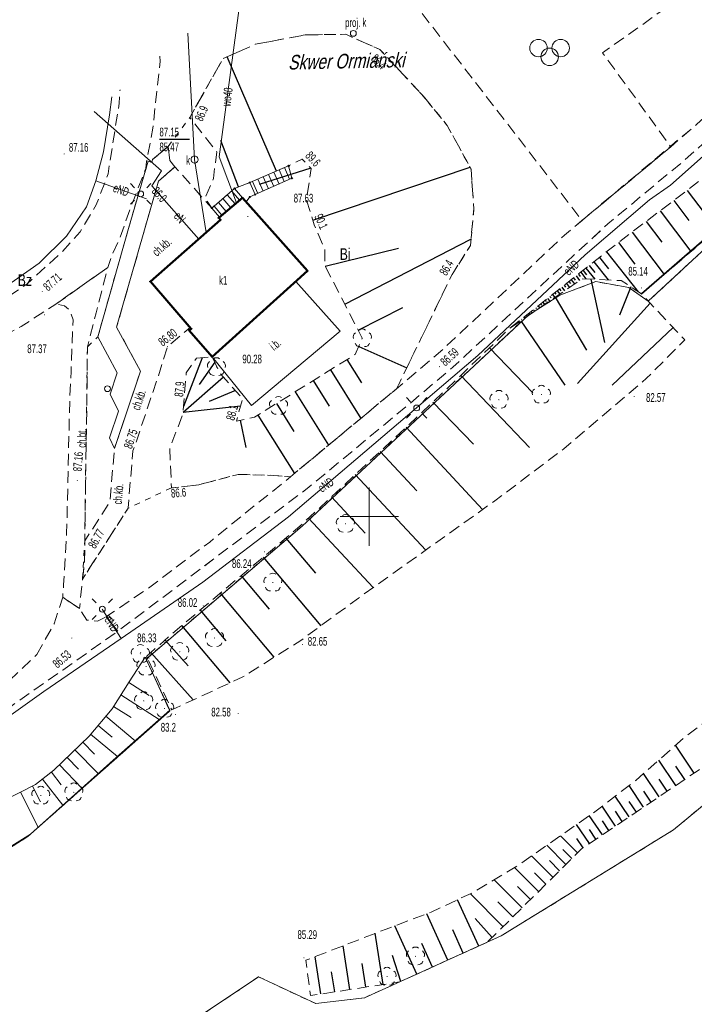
# Model space of a CAD drawing. Header units: metres. Extents: x 7504240 to 7504745, y 5782869 to 5783359.
# Tile 77 of 93: x 7504470 to 7504528, y 5783208 to 5783293. Entities that reach past the tile are written whole.
import ezdxf
from ezdxf.enums import TextEntityAlignment as Align

# ---------------------------------------------------------------- set-up
doc = ezdxf.new("R2010")
doc.units = ezdxf.units.M
doc.header["$MEASUREMENT"] = 0
for name, pattern in [('1.0_0.5', [1.5, 1, -0.5]), ('219-500', [0]), ('egug-500', [1, 0.5, -0.5])]:
    doc.linetypes.add(name, pattern=pattern)
doc.layers.get('0').update_dxf_attribs({"color": 2, "linetype": 'CONTINUOUS', "lineweight": 5})
for name, color, linetype in [('000 Inne (niezydentyfikowane)', 7, 'CONTINUOUS'), ('203-punkt graniczny', 7, 'CONTINUOUS'), ('210-oznaczenie konturu użytku gruntowego', 7, 'CONTINUOUS'), ('218-kontur użytku gruntowego', 7, 'CONTINUOUS'), ('219-działka ewidencyjna', 7, 'CONTINUOUS'), ('312-budynek ewidencyjny', 7, 'CONTINUOUS'), ('312-oznaczenie budynku ewidencyjnego-Atr117', 7, 'CONTINUOUS'), ('352-schody', 7, 'CONTINUOUS'), ('994-Nazwa ulicy', 7, 'CONTINUOUS'), ('chodnik', 7, 'CONTINUOUS'), ('chodnik-Atr17', 7, 'CONTINUOUS'), ('drzewo liściaste', 7, 'CONTINUOUS'), ('inna budowla', 7, 'CONTINUOUS'), ('inna budowla-Atr17', 7, 'CONTINUOUS'), ('latarnia', 7, 'CONTINUOUS'), ('ogrodzenie trwałe', 7, 'CONTINUOUS'), ('pikieta naturalna', 7, 'CONTINUOUS'), ('pikieta naturalna-Atr2', 7, 'CONTINUOUS'), ('pikieta sztuczna', 7, 'CONTINUOUS'), ('pikieta sztuczna-Atr2', 7, 'CONTINUOUS'), ('plac gier i zabaw', 7, 'CONTINUOUS'), ('przewód elektroenergetyczny podziemny', 7, 'CONTINUOUS'), ('przewód elektroenergetyczny podziemny-Atr1', 7, 'CONTINUOUS'), ('przewód kanalizacyjny', 7, 'CONTINUOUS'), ('przewód wodociągowy', 7, 'CONTINUOUS'), ('przewód wodociągowy-Atr1', 7, 'CONTINUOUS'), ('Punkt budynku', 7, 'CONTINUOUS'), ('rzędna', 7, 'CONTINUOUS'), ('rzędna-Atr2', 7, 'CONTINUOUS'), ('rzędna-Atr3', 7, 'CONTINUOUS'), ('schody w ciągu komunikacyjnym', 7, 'CONTINUOUS'), ('skarpa nieumocniona', 7, 'CONTINUOUS'), ('skarpa umocniona', 7, 'CONTINUOUS'), ('studnia kanalizacyjna', 7, 'CONTINUOUS'), ('studnia kanalizacyjna - ob. projektowany', 7, 'CONTINUOUS'), ('studnia kanalizacyjna - ob. projektowany-Atr17', 7, 'CONTINUOUS'), ('studnia kanalizacyjna-Atr17', 7, 'CONTINUOUS'), ('słup przewodów napowietrznych', 7, 'CONTINUOUS'), ('Wstawianie ramki sekcyjnej z opisem', 7, 'CONTINUOUS')]:
    doc.layers.add(name, color=color, linetype=linetype)
doc.styles.get("Standard").update_dxf_attribs({"font": 'Working1250', "width": 0.75})
doc.linetypes.add('902-500', pattern='A,3.75,0,[1,ksztalty.shx,S=0.5,R=0,X=0,Y=0],3.75', length=7.5)

# ---------------------------------------------------------------- blocks, each defined once
blk = doc.blocks.new('OP021')
at = {"linetype": 'Continuous', "lineweight": 13}
h = blk.add_hatch(color=0, dxfattribs=at)
edge = h.paths.add_edge_path()
edge.add_arc((0, 0), 0.05, 0, 360)
at = {"color": 0, "linetype": 'Continuous', "lineweight": 13}
for centre, start, end in [((-0.38, 0.124), 121.308, 202.548), ((0, 0.4), 49.272, 130.728), ((0.38, 0.124), 337.452, 58.692), ((-0.235, -0.324), 193.221, 274.871), ((0.235, -0.324), 265.129, 346.779)]:
    blk.add_arc(centre, 0.4, start, end, dxfattribs=at)
blk = doc.blocks.new('PW01')
at = {"linetype": 'Continuous', "lineweight": 13}
h = blk.add_hatch(color=0, dxfattribs=at)
edge = h.paths.add_edge_path()
edge.add_arc((0, 0), 0.045, 0, 360)
blk = doc.blocks.new('SM01')
at = {"color": 0, "linetype": 'Continuous', "lineweight": 13}
for p, q in [((-0.53, 0.531), (-0.883, 0.884)), ((0.531, 0.531), (0.884, 0.884)), ((-0.53, -0.53), (-0.883, -0.883)), ((0.531, -0.53), (0.884, -0.883))]:
    blk.add_line(p, q, dxfattribs=at)
blk.add_circle((0, 0), 0.25, dxfattribs=at)
blk = doc.blocks.new('US15')
at = {"color": 0, "linetype": 'Continuous', "lineweight": 13}
blk.add_circle((0, 0), 0.25, dxfattribs=at)
blk = doc.blocks.new('BS04')
at = {"color": 0, "linetype": 'Continuous', "lineweight": 13}
for centre in [(-0.95, 0.75), (0.95, 0.75), (0, 0)]:
    blk.add_circle(centre, 0.75, dxfattribs=at)
blk = doc.blocks.new('203')
at = {"linetype": 'Continuous', "lineweight": 0}
h = blk.add_hatch(color=0, dxfattribs=at)
edge = h.paths.add_edge_path()
edge.add_arc((0, 0), 0.045, 0, 360)
blk = doc.blocks.new('PUNKTBUD')
at = {"color": 0}
blk.add_circle((0, 0), 0.045, dxfattribs=at)

msp = doc.modelspace()

# ---------------------------------------------------------------- linework, layer by layer
at = {"layer": '000 Inne (niezydentyfikowane)', "color": 7, "linetype": 'Continuous', "lineweight": 25, "flags": 128}
for points in [[(7504492.06, 5783279.64), (7504487.82, 5783289.45)], [(7504488.79, 5783278.28), (7504487.27, 5783282.25)], [(7504494.98, 5783279.9), (7504490.55, 5783278.48)], [(7504495.16, 5783275.44), (7504508.65, 5783279.97)], [(7504527.26, 5783277.98), (7504529.81, 5783274.63)], [(7504526.12, 5783277.11), (7504527.41, 5783275.4)], [(7504524.95, 5783276.23), (7504527.6, 5783272.74)], [(7504523.76, 5783275.32), (7504525.11, 5783273.54)], [(7504522.55, 5783274.41), (7504525.31, 5783270.77)], [(7504497.9, 5783268.23), (7504508.73, 5783273.8)], [(7504521.37, 5783273.51), (7504522.78, 5783271.66)], [(7504496.22, 5783271.49), (7504502.52, 5783273.04)], [(7504520.36, 5783272.72), (7504523.06, 5783269.29)], [(7504518.88, 5783271.55), (7504519.36, 5783270.94)], [(7504519.26, 5783271.85), (7504520.49, 5783270.3)], [(7504519.74, 5783272.23), (7504520.52, 5783271.24)], [(7504517.74, 5783270.64), (7504518.05, 5783270.25)], [(7504517.94, 5783270.8), (7504518.1, 5783270.6)], [(7504518.14, 5783270.96), (7504518.59, 5783270.39)], [(7504518.34, 5783271.12), (7504518.64, 5783270.75)], [(7504518.58, 5783271.31), (7504519.34, 5783270.36)], [(7504516.72, 5783269.84), (7504516.85, 5783269.68)], [(7504516.92, 5783270), (7504517.19, 5783269.66)], [(7504517.13, 5783270.16), (7504517.27, 5783269.99)], [(7504517.33, 5783270.32), (7504517.62, 5783269.96)], [(7504517.53, 5783270.48), (7504517.68, 5783270.29)], [(7504519, 5783270.37), (7504520.17, 5783264.94)], [(7504515.71, 5783269.04), (7504515.91, 5783268.79)], [(7504515.91, 5783269.2), (7504516.02, 5783269.07)], [(7504516.11, 5783269.36), (7504516.34, 5783269.08)], [(7504516.32, 5783269.52), (7504516.43, 5783269.37)], [(7504516.52, 5783269.68), (7504516.76, 5783269.37)], [(7504522.44, 5783269.7), (7504521.48, 5783267.29)], [(7504514.49, 5783268.08), (7504514.62, 5783267.91)], [(7504514.69, 5783268.24), (7504514.77, 5783268.14)], [(7504514.9, 5783268.4), (7504515.05, 5783268.2)], [(7504515.1, 5783268.56), (7504515.18, 5783268.45)], [(7504515.3, 5783268.72), (7504515.48, 5783268.49)], [(7504515.5, 5783268.88), (7504515.6, 5783268.76)], [(7504515.96, 5783268.82), (7504518.63, 5783264.28)], [(7504524.11, 5783268.3), (7504517.88, 5783261.43)], [(7504499.06, 5783265.98), (7504502.88, 5783267.94)], [(7504513.48, 5783267.27), (7504513.51, 5783267.22)], [(7504513.68, 5783267.43), (7504513.77, 5783267.32)], [(7504513.88, 5783267.59), (7504513.93, 5783267.53)], [(7504514.08, 5783267.75), (7504514.2, 5783267.61)], [(7504514.29, 5783267.91), (7504514.35, 5783267.84)], [(7504512.46, 5783266.47), (7504512.48, 5783266.44)], [(7504512.66, 5783266.63), (7504512.68, 5783266.61)], [(7504512.87, 5783266.79), (7504512.91, 5783266.74)], [(7504513, 5783266.8), (7504516.77, 5783261.28)], [(7504513.07, 5783266.95), (7504513.1, 5783266.92)], [(7504513.27, 5783267.11), (7504513.34, 5783267.03)], [(7504526.08, 5783266.21), (7504520.83, 5783261.28)], [(7504499.1, 5783264.6), (7504503.22, 5783262.76)], [(7504510.32, 5783264.49), (7504514.04, 5783260.61)], [(7504485.68, 5783263.63), (7504484.07, 5783259.44)], [(7504486.76, 5783263.24), (7504485.42, 5783261.34)], [(7504498.09, 5783263.47), (7504499.33, 5783261.48)], [(7504496.67, 5783262.59), (7504499.27, 5783258.42)], [(7504487.51, 5783261.95), (7504484.03, 5783258.93)], [(7504495.19, 5783261.67), (7504496.56, 5783259.48)], [(7504507.85, 5783262.11), (7504513.76, 5783255.94)], [(7504488.53, 5783260.81), (7504486.28, 5783259.87)], [(7504493.65, 5783260.7), (7504496.5, 5783256.12)], [(7504492.05, 5783259.71), (7504493.54, 5783257.31)], [(7504505.46, 5783259.83), (7504508.94, 5783256.21)], [(7504488.96, 5783259.47), (7504484.03, 5783258.93)], [(7504488.93, 5783258.27), (7504489.42, 5783255.93)], [(7504490.45, 5783258.71), (7504493.58, 5783253.69)], [(7504503.16, 5783257.66), (7504509.72, 5783250.6)], [(7504500.93, 5783255.59), (7504504.08, 5783252.21)], [(7504498.8, 5783253.6), (7504504.85, 5783247.13)], [(7504496.76, 5783251.7), (7504499.66, 5783248.59)], [(7504494.8, 5783249.86), (7504500.35, 5783243.92)], [(7504492.84, 5783248.16), (7504495.39, 5783245.16)], [(7504490.9, 5783246.52), (7504495.85, 5783240.63)], [(7504489.02, 5783244.93), (7504491.43, 5783242.06)], [(7504487.22, 5783243.42), (7504491.83, 5783237.93)], [(7504485.5, 5783241.98), (7504487.71, 5783239.35)], [(7504483.91, 5783240.65), (7504488.04, 5783235.73)], [(7504482.48, 5783239.42), (7504484.46, 5783237.2)], [(7504481.28, 5783238.34), (7504484.91, 5783234.28)], [(7504527.87, 5783228), (7504526.27, 5783230.38)], [(7504526.3, 5783226.94), (7504524.83, 5783229.11)], [(7504527.07, 5783227.45), (7504526.3, 5783228.59)], [(7504524.86, 5783225.97), (7504523.52, 5783227.95)], [(7504523.54, 5783225.08), (7504522.3, 5783226.94)], [(7504525.56, 5783226.44), (7504524.86, 5783227.48)], [(7504522.31, 5783224.25), (7504521.11, 5783226.03)], [(7504524.19, 5783225.51), (7504523.55, 5783226.46)], [(7504521.13, 5783223.46), (7504519.99, 5783225.16)], [(7504522.92, 5783224.66), (7504522.31, 5783225.57)], [(7504520, 5783222.7), (7504518.88, 5783224.35)], [(7504521.71, 5783223.85), (7504521.13, 5783224.72)], [(7504518.89, 5783221.95), (7504517.79, 5783223.59)], [(7504520.56, 5783223.07), (7504520, 5783223.91)], [(7504517.86, 5783221.15), (7504516.4, 5783222.62)], [(7504519.45, 5783222.32), (7504518.89, 5783223.15)], [(7504516.87, 5783220.16), (7504515.23, 5783221.81)], [(7504518.35, 5783221.59), (7504517.8, 5783222.4)], [(7504515.75, 5783219.06), (7504513.93, 5783220.9)], [(7504517.38, 5783220.67), (7504516.6, 5783221.45)], [(7504516.32, 5783219.62), (7504515.46, 5783220.5)], [(7504514.51, 5783217.83), (7504512.46, 5783219.9)], [(7504515.15, 5783218.46), (7504514.19, 5783219.43)], [(7504513.11, 5783216.44), (7504510.72, 5783218.85)], [(7504513.84, 5783217.16), (7504512.73, 5783218.28)], [(7504511.48, 5783214.82), (7504508.68, 5783217.65)], [(7504509.39, 5783213.16), (7504507.58, 5783217.14)], [(7504512.32, 5783215.66), (7504511.04, 5783216.96)], [(7504506.75, 5783211.96), (7504504.95, 5783215.93)], [(7504504.08, 5783210.75), (7504502.2, 5783214.9)], [(7504510.56, 5783213.91), (7504509.09, 5783215.53)], [(7504501.2, 5783209.87), (7504500.52, 5783214.26)], [(7504508.07, 5783212.56), (7504507.17, 5783214.54)], [(7504498.33, 5783209.43), (7504497.76, 5783213.18)], [(7504505.43, 5783211.36), (7504504.51, 5783213.39)], [(7504502.71, 5783210.13), (7504501.99, 5783212.34)], [(7504495.86, 5783209.05), (7504495.37, 5783212.25)], [(7504499.72, 5783209.64), (7504499.41, 5783211.67)], [(7504497.05, 5783209.23), (7504496.78, 5783210.96)]]:
    msp.add_lwpolyline(points, dxfattribs=at)
at = {"layer": '218-kontur użytku gruntowego', "color": 3, "linetype": 'egug-500', "lineweight": 18, "flags": 128}
for points in [[(7504490.23, 5783290.52), (7504494.5, 5783291.32)], [(7504494.5, 5783291.32), (7504498, 5783291.37)], [(7504498, 5783291.37), (7504500.91, 5783290.07)], [(7504487.47, 5783289.29), (7504490.23, 5783290.52)], [(7504500.91, 5783290.07), (7504504.49, 5783286.24)], [(7504484.61, 5783284.24), (7504487.47, 5783289.29)], [(7504504.49, 5783286.24), (7504506.69, 5783283.56)], [(7504482.75, 5783281.75), (7504484.61, 5783284.24)], [(7504541.39, 5783284.64), (7504523.94, 5783268.48)], [(7504506.69, 5783283.56), (7504508.74, 5783279.81)], [(7504481.42, 5783280.63), (7504482.75, 5783281.75)], [(7504479.35, 5783274.7), (7504481.03, 5783280.48)], [(7504481.03, 5783280.48), (7504481.36, 5783280.38)], [(7504481.36, 5783280.38), (7504481.42, 5783280.63)], [(7504508.74, 5783279.81), (7504508.98, 5783276.39)], [(7504508.98, 5783276.39), (7504508.68, 5783273.25)], [(7504476.72, 5783265.41), (7504479.35, 5783274.7)], [(7504508.68, 5783273.25), (7504507.12, 5783270.78)], [(7504507.12, 5783270.78), (7504502.35, 5783260.97)], [(7504519.44, 5783270.16), (7504516.36, 5783269)], [(7504522.28, 5783269.64), (7504519.44, 5783270.16)], [(7504516.36, 5783269), (7504513.66, 5783267.29)], [(7504523.94, 5783268.48), (7504522.28, 5783269.64)], [(7504513.66, 5783267.29), (7504494.24, 5783249.19)], [(7504475.83, 5783264.57), (7504476.72, 5783265.41)], [(7504475.61, 5783247.91), (7504475.83, 5783264.57)], [(7504502.35, 5783260.97), (7504493.24, 5783253.41)], [(7504488.77, 5783253.62), (7504485.38, 5783252.73)], [(7504491.78, 5783253.54), (7504488.77, 5783253.62)], [(7504493.24, 5783253.41), (7504491.78, 5783253.54)], [(7504483.04, 5783252.47), (7504479.32, 5783250.71)], [(7504485.38, 5783252.73), (7504483.04, 5783252.47)], [(7504479.32, 5783250.71), (7504475.41, 5783244.63)], [(7504494.24, 5783249.19), (7504480.86, 5783237.78)], [(7504475.41, 5783244.63), (7504475.61, 5783247.91)], [(7504480.86, 5783237.78), (7504482.9, 5783233.34)], [(7504482.9, 5783233.34), (7504470.72, 5783222.55)], [(7504526.1, 5783223.13), (7504537.1, 5783232.23)], [(7504470.72, 5783222.55), (7504464.22, 5783218.48)], [(7504511.31, 5783214.03), (7504526.1, 5783223.13)], [(7504499.61, 5783208.73), (7504511.31, 5783214.03)], [(7504479.31, 5783203.02), (7504490.51, 5783210.52)], [(7504490.51, 5783210.52), (7504495.41, 5783208.22)], [(7504495.41, 5783208.22), (7504499.61, 5783208.73)]]:
    msp.add_lwpolyline(points, dxfattribs=at)
at = {"layer": '219-działka ewidencyjna', "color": 7, "linetype": '219-500', "lineweight": 18, "flags": 128}
for points in [[(7504541.39, 5783284.64), (7504523.94, 5783268.48)], [(7504519.44, 5783270.16), (7504516.36, 5783269)], [(7504522.28, 5783269.64), (7504519.44, 5783270.16)], [(7504516.36, 5783269), (7504513.66, 5783267.29)], [(7504523.94, 5783268.48), (7504522.28, 5783269.64)], [(7504513.66, 5783267.29), (7504494.24, 5783249.19)], [(7504494.24, 5783249.19), (7504480.86, 5783237.78)], [(7504480.86, 5783237.78), (7504482.9, 5783233.34)], [(7504482.9, 5783233.34), (7504470.72, 5783222.55)], [(7504537.1, 5783232.23), (7504526.1, 5783223.13)], [(7504470.72, 5783222.55), (7504464.22, 5783218.48)], [(7504511.31, 5783214.03), (7504526.1, 5783223.13)], [(7504499.61, 5783208.73), (7504511.31, 5783214.03)], [(7504490.51, 5783210.52), (7504479.31, 5783203.02)], [(7504495.41, 5783208.22), (7504490.51, 5783210.52)], [(7504495.41, 5783208.22), (7504499.61, 5783208.73)]]:
    msp.add_lwpolyline(points, dxfattribs=at)
at = {"layer": '312-budynek ewidencyjny', "color": 7, "linetype": 'Continuous', "lineweight": 50, "flags": 128}
for points in [[(7504487.09, 5783275.62), (7504489.12, 5783277.35)], [(7504489.12, 5783277.35), (7504494.71, 5783271.08)], [(7504481.23, 5783270.16), (7504487.24, 5783275.45)], [(7504487.24, 5783275.45), (7504487.09, 5783275.62)], [(7504494.71, 5783271.08), (7504486.54, 5783263.7)], [(7504484.73, 5783266.12), (7504481.23, 5783270.16)], [(7504484.56, 5783265.97), (7504484.73, 5783266.12)], [(7504486.54, 5783263.7), (7504484.56, 5783265.97)]]:
    msp.add_lwpolyline(points, dxfattribs=at)
at = {"layer": '352-schody', "color": 7, "linetype": 'Continuous', "lineweight": 18, "flags": 128}
for points in [[(7504489.76, 5783278.65), (7504493.09, 5783280.09), (7504493.37, 5783279.02), (7504490.22, 5783277.62)], [(7504489.76, 5783278.65), (7504493.09, 5783280.09), (7504493.37, 5783279.02), (7504490.22, 5783277.62)], [(7504489.76, 5783277.42), (7504489.44, 5783276.99), (7504489.12, 5783277.35), (7504488.46, 5783278.15), (7504489.76, 5783278.65), (7504490.22, 5783277.62)], [(7504489.76, 5783277.42), (7504489.44, 5783276.99), (7504489.12, 5783277.35), (7504488.46, 5783278.15), (7504489.76, 5783278.65), (7504490.22, 5783277.62)], [(7504486.5, 5783276.46), (7504487.16, 5783275.68), (7504489.12, 5783277.35), (7504488.46, 5783278.15)], [(7504486.5, 5783276.46), (7504487.16, 5783275.68), (7504489.12, 5783277.35), (7504488.46, 5783278.15)]]:
    msp.add_lwpolyline(points, close=True, dxfattribs=at)
for points in [[(7504493.178, 5783278.935), (7504492.743, 5783279.94)], [(7504491.35, 5783278.122), (7504490.907, 5783279.146)], [(7504491.807, 5783278.325), (7504491.366, 5783279.345)], [(7504492.264, 5783278.528), (7504491.825, 5783279.543)], [(7504492.721, 5783278.731), (7504492.284, 5783279.742)], [(7504490.436, 5783277.716), (7504489.989, 5783278.749)], [(7504490.893, 5783277.919), (7504490.448, 5783278.948)], [(7504488.499, 5783276.821), (7504487.825, 5783277.603)], [(7504488.88, 5783277.145), (7504488.204, 5783277.929)], [(7504487.358, 5783275.848), (7504486.689, 5783276.623)], [(7504487.738, 5783276.173), (7504487.068, 5783276.95)], [(7504488.119, 5783276.497), (7504487.447, 5783277.276)]]:
    msp.add_lwpolyline(points, dxfattribs=at)
at = {"layer": 'chodnik', "color": 7, "linetype": '1.0_0.5', "lineweight": 18, "flags": 128}
for points in [[(7504478.45, 5783240.17), (7504477.42, 5783241.4), (7504480.92, 5783243.76), (7504486.32, 5783247.82), (7504493.24, 5783253.41), (7504502.35, 5783260.97), (7504506.31, 5783264.33), (7504516.74, 5783274.14), (7504528.08, 5783283.64), (7504534.62, 5783289.63), (7504543.18, 5783298.69), (7504546.35, 5783299.79), (7504543.2, 5783296.56), (7504536.46, 5783289.22), (7504533.03, 5783285.89), (7504527.1, 5783280.62), (7504520.47, 5783275.11), (7504513.43, 5783268.6), (7504507.18, 5783262.82), (7504503.42, 5783259.64), (7504494.83, 5783252.53)], [(7504478.45, 5783240.17), (7504477.42, 5783241.4), (7504480.92, 5783243.76), (7504486.32, 5783247.82), (7504493.24, 5783253.41), (7504502.35, 5783260.97), (7504506.31, 5783264.33), (7504516.74, 5783274.14), (7504518.26, 5783275.41), (7504525.87, 5783281.72), (7504528.08, 5783283.64), (7504534.62, 5783289.63), (7504543.18, 5783298.69), (7504546.35, 5783299.79), (7504543.2, 5783296.56), (7504536.46, 5783289.22), (7504533.03, 5783285.89), (7504527.1, 5783280.62), (7504520.47, 5783275.11), (7504513.43, 5783268.6), (7504507.18, 5783262.82), (7504503.42, 5783259.64), (7504494.83, 5783252.53)], [(7504475.41, 5783244.63), (7504475.59, 5783246.27), (7504475.61, 5783247.91), (7504477.76, 5783251.28), (7504478.15, 5783255.83), (7504480.38, 5783262.47), (7504478.34, 5783266.26), (7504481.92, 5783278.76), (7504483.34, 5783279.99), (7504486.5, 5783276.46), (7504487.16, 5783275.68), (7504487.09, 5783275.62), (7504487.24, 5783275.45), (7504481.23, 5783270.16), (7504484.64, 5783266.22), (7504482.7, 5783264.58), (7504481.88, 5783261.95), (7504479.74, 5783255.63), (7504479.32, 5783250.71)], [(7504473.12, 5783268.23), (7504477.58, 5783271.36), (7504476.57, 5783267.47), (7504475.83, 5783264.57), (7504475.81, 5783261.47), (7504475.66, 5783252.38), (7504475.59, 5783246.27), (7504475.15, 5783242.11), (7504473.71, 5783243.09), (7504473.79, 5783244.16), (7504474.05, 5783248.52), (7504474.32, 5783260.33), (7504474.43, 5783262.46), (7504474.6, 5783266.89), (7504474.35, 5783267.65), (7504473.87, 5783268.09)]]:
    msp.add_lwpolyline(points, close=True, dxfattribs=at)
for points in [[(7504482.056, 5783289.482), (7504482.07, 5783289.05), (7504481.44, 5783283.31), (7504480.91, 5783280.47), (7504480.84, 5783279.87), (7504479.75, 5783277.06), (7504478.58, 5783273.84), (7504477.92, 5783272.38), (7504477.58, 5783271.36), (7504473.12, 5783268.23), (7504470.14, 5783266.3), (7504466.86, 5783264.57), (7504461.44, 5783262.81), (7504458.04, 5783261.31)], [(7504458.04, 5783261.31), (7504456.65, 5783264.09), (7504459.79, 5783265.26), (7504463.16, 5783266.28), (7504465.64, 5783267.08), (7504468.03, 5783268.18), (7504470.64, 5783269.95), (7504473.61, 5783272.66), (7504475.2, 5783274.43), (7504476.58, 5783276.73), (7504477.6, 5783279.39), (7504478.55, 5783285.43), (7504478.63, 5783286.606)], [(7504441.527, 5783255.465), (7504441.57, 5783255.48), (7504445.21, 5783256.55), (7504447.48, 5783257.74), (7504449.28, 5783259.06), (7504453.2, 5783261.94), (7504456.65, 5783264.09), (7504458.04, 5783261.31), (7504455.58, 5783259.87), (7504452.64, 5783257.75), (7504449.82, 5783255.46), (7504447.65, 5783254.35), (7504444.44, 5783253.01), (7504441.63, 5783252.07), (7504437.96, 5783250.49), (7504435.39, 5783248.95), (7504433.88, 5783247.76), (7504428.85, 5783243.64), (7504423.22, 5783236.57), (7504419.26, 5783231.11), (7504415.25, 5783224.58), (7504408.46, 5783211.65), (7504402.67, 5783201.6), (7504397.76, 5783194.34), (7504396.15, 5783192.09), (7504396.06, 5783191.47), (7504396.3, 5783190.92), (7504396.76, 5783190.56), (7504397.6, 5783190.78), (7504404.18, 5783194.27), (7504416.45, 5783200.39), (7504420.06, 5783202.24), (7504422.25, 5783203.73), (7504425.14, 5783205.87), (7504438.75, 5783217.45), (7504441.24, 5783219.67), (7504442.9, 5783220.73), (7504444.18, 5783221.62), (7504445.39, 5783222.22), (7504455.23, 5783226.92), (7504464.14, 5783232.14), (7504468.63, 5783235.44), (7504471.48, 5783238.16)], [(7504471.48, 5783238.16), (7504472.98, 5783240.8), (7504473.71, 5783243.09), (7504475.15, 5783242.11), (7504475.77, 5783241.12), (7504476.69, 5783241.03), (7504477.42, 5783241.4), (7504478.45, 5783240.17), (7504473.71, 5783236.84), (7504466.81, 5783231.98), (7504455.81, 5783225.44), (7504448.25, 5783222.04), (7504444.23, 5783219.68), (7504441.9, 5783218.06), (7504440, 5783216.42), (7504427.67, 5783205.92), (7504425.64, 5783204.17), (7504423.67, 5783202.75), (7504421.32, 5783201.16), (7504417.3, 5783199.04), (7504404.7, 5783192.79), (7504400.39, 5783190.49), (7504396.42, 5783188.03), (7504392.76, 5783185.63), (7504389.85, 5783183.03), (7504387.08, 5783180.23), (7504382.86, 5783175.47), (7504380.62, 5783171.94), (7504377.44, 5783176.64), (7504382.11, 5783181.45), (7504388.03, 5783187.67), (7504388.58, 5783188.73), (7504388.96, 5783189.83), (7504388.81, 5783191.28), (7504388.17, 5783192.69), (7504380.079, 5783203.892)]]:
    msp.add_lwpolyline(points, dxfattribs=at)
at = {"layer": 'inna budowla', "color": 7, "linetype": 'Continuous', "lineweight": 18, "flags": 128}
msp.add_lwpolyline([(7504489.91, 5783259.52), (7504486.54, 5783263.7), (7504493.7, 5783270.17), (7504497.52, 5783265.91)], close=True, dxfattribs=at)
at = {"layer": 'ogrodzenie trwałe', "color": 7, "linetype": '902-500', "lineweight": 35, "flags": 128}
msp.add_lwpolyline([(7504523.36, 5783269.1), (7504527.05, 5783272.31), (7504531.36, 5783276.02), (7504534.13, 5783278.22), (7504536.11, 5783280.19), (7504540.78, 5783285.04), (7504540.82, 5783285.51), (7504541.75, 5783286.24), (7504546.79, 5783292.63), (7504551.79, 5783299.39), (7504557.85, 5783305.86), (7504567.9, 5783312.62)], dxfattribs=at)
at = {"layer": 'plac gier i zabaw', "color": 7, "linetype": '1.0_0.5', "lineweight": 18, "flags": 128}
msp.add_lwpolyline([(7504501.34, 5783297.3), (7504506.51, 5783300.04), (7504509.94, 5783295.25), (7504514.13, 5783298.22), (7504515.7, 5783296.01), (7504521.41, 5783300.07), (7504525.76, 5783293.86), (7504520.02, 5783289.78), (7504525.87, 5783281.72), (7504518.26, 5783275.41)], close=True, dxfattribs=at)
at = {"layer": 'przewód elektroenergetyczny podziemny', "color": 1, "linetype": 'Continuous', "lineweight": 18, "flags": 128}
for points in [[(7504443.197, 5783256.867), (7504444.8, 5783257.31), (7504447.64, 5783258.74), (7504449.2, 5783259.89), (7504453.42, 5783262.88), (7504457.6, 5783265.28), (7504462.64, 5783267.04), (7504466.36, 5783268.47), (7504468.81, 5783269.7), (7504471.7, 5783271.75), (7504474.05, 5783274.06), (7504475.76, 5783276.58), (7504476.56, 5783278.79), (7504477.2, 5783281.3), (7504477.73, 5783284.46), (7504477.914, 5783286.005)], [(7504476.402, 5783284.736), (7504482.19, 5783279.65), (7504481.35, 5783278.38), (7504485.38, 5783273.81)], [(7504504.07, 5783259.32), (7504509.31, 5783263.82), (7504518.52, 5783272.46), (7504524.05, 5783277.18), (7504525.84, 5783278.43), (7504530.18, 5783282.28), (7504530.84, 5783283.09)], [(7504480.89, 5783277.25), (7504476.56, 5783278.79)], [(7504451.42, 5783222.51), (7504457.59, 5783225.76), (7504461.44, 5783227.83), (7504467.27, 5783231.57), (7504472.08, 5783234.99), (7504478.74, 5783239.53), (7504485.74, 5783244.39), (7504493.08, 5783249.99), (7504504.07, 5783259.32)], [(7504478.74, 5783239.53), (7504477.11, 5783242.06)]]:
    msp.add_lwpolyline(points, dxfattribs=at)
at = {"layer": 'przewód kanalizacyjny', "color": 34, "linetype": 'Continuous', "lineweight": 18, "flags": 128}
msp.add_lwpolyline([(7504484.436, 5783291.478), (7504485.02, 5783280.63), (7504486.01, 5783274.37)], dxfattribs=at)
at = {"layer": 'przewód wodociągowy', "color": 5, "linetype": 'Continuous', "lineweight": 18, "flags": 128}
msp.add_lwpolyline([(7504489.066, 5783295.365), (7504487.14, 5783280.87), (7504488.62, 5783276.92)], dxfattribs=at)
at = {"layer": 'rzędna-Atr2', "color": 7, "flags": 128}
msp.add_lwpolyline([(7504482.01, 5783282.38), (7504484.584, 5783282.38)], dxfattribs=at)
at = {"layer": 'schody w ciągu komunikacyjnym', "color": 7, "linetype": 'Continuous', "lineweight": 18, "flags": 128}
msp.add_lwpolyline([(7504478.15, 5783255.83), (7504477.72, 5783256.76), (7504478.51, 5783259.05), (7504477.77, 5783260.5), (7504478.39, 5783262.33), (7504476.72, 5783265.41), (7504479.35, 5783274.7), (7504481.03, 5783280.48), (7504481.36, 5783280.38), (7504481.42, 5783280.63), (7504482.75, 5783281.75), (7504482.9, 5783280.55), (7504483.34, 5783279.99), (7504481.92, 5783278.76), (7504478.34, 5783266.26), (7504480.38, 5783262.47)], close=True, dxfattribs=at)
at = {"layer": 'skarpa nieumocniona', "color": 7, "linetype": '1.0_0.5', "lineweight": 18, "flags": 128}
for points in [[(7504541.24, 5783284.71), (7504542.11, 5783285.65), (7504547.07, 5783292.34), (7504552.11, 5783299.07), (7504556.91, 5783304.23), (7504558.13, 5783305.45), (7504567.53, 5783311.94), (7504570.56, 5783296.63), (7504565.17, 5783282.7), (7504553.76, 5783268.26), (7504543.45, 5783246.1), (7504545.04, 5783241.57), (7504543.2, 5783238.73), (7504541.41, 5783236.82), (7504528.22, 5783228.23), (7504518.22, 5783221.5), (7504510.14, 5783213.5), (7504502.6, 5783210.08), (7504494.96, 5783208.91), (7504494.57, 5783211.94), (7504501.46, 5783214.62), (7504505.31, 5783216.07), (7504508.93, 5783217.77), (7504512.71, 5783220.05), (7504519.48, 5783224.77), (7504522.86, 5783227.37), (7504527.19, 5783231.19), (7504534.08, 5783236.22), (7504537.15, 5783238.7), (7504539.91, 5783242.05), (7504541.95, 5783245.35), (7504543.49, 5783248.58), (7504545.38, 5783255.94), (7504547.97, 5783263.77), (7504548.88, 5783266.29), (7504552.58, 5783271.76), (7504558.09, 5783278.57), (7504560.61, 5783281.72), (7504564.54, 5783288.37), (7504568.12, 5783295.73), (7504568.49, 5783297.57), (7504568.52, 5783298.93), (7504567.78, 5783300.22), (7504566.48, 5783300.9), (7504564.15, 5783300.82), (7504561.76, 5783299.81), (7504559.87, 5783298.57), (7504555.8, 5783294.38), (7504545.41, 5783283.13), (7504544.37, 5783282.57), (7504543.37, 5783282.84)], [(7504541.24, 5783284.71), (7504542.11, 5783285.65), (7504547.07, 5783292.34), (7504552.11, 5783299.07), (7504556.91, 5783304.23), (7504558.13, 5783305.45), (7504567.53, 5783311.94), (7504570.56, 5783296.63), (7504565.17, 5783282.7), (7504553.76, 5783268.26), (7504543.45, 5783246.1), (7504545.04, 5783241.57), (7504543.2, 5783238.73), (7504541.41, 5783236.82), (7504528.22, 5783228.23), (7504518.22, 5783221.5), (7504510.14, 5783213.5), (7504502.6, 5783210.08), (7504494.96, 5783208.91), (7504494.57, 5783211.94), (7504501.46, 5783214.62), (7504505.31, 5783216.07), (7504508.93, 5783217.77), (7504512.71, 5783220.05), (7504519.48, 5783224.77), (7504522.86, 5783227.37), (7504527.19, 5783231.19), (7504534.08, 5783236.22), (7504537.15, 5783238.7), (7504539.91, 5783242.05), (7504541.95, 5783245.35), (7504543.49, 5783248.58), (7504545.38, 5783255.94), (7504547.97, 5783263.77), (7504548.88, 5783266.29), (7504552.58, 5783271.76), (7504558.09, 5783278.57), (7504560.61, 5783281.72), (7504564.54, 5783288.37), (7504568.12, 5783295.73), (7504568.49, 5783297.57), (7504568.52, 5783298.93), (7504567.78, 5783300.22), (7504566.48, 5783300.9), (7504564.15, 5783300.82), (7504561.76, 5783299.81), (7504559.87, 5783298.57), (7504555.8, 5783294.38), (7504545.41, 5783283.13), (7504544.37, 5783282.57), (7504543.37, 5783282.84)], [(7504485.18, 5783263.59), (7504486.54, 5783263.7), (7504487.2, 5783262.3), (7504489.14, 5783260.12), (7504488.61, 5783258.2), (7504490.16, 5783258.53), (7504498.79, 5783263.91), (7504499.41, 5783265.3), (7504496.2, 5783271.54), (7504496.2, 5783272.92), (7504495.29, 5783275.02), (7504494.62, 5783277.18), (7504495.03, 5783279.85), (7504494.25, 5783280.67), (7504493.09, 5783280.09), (7504489.76, 5783278.65), (7504488.46, 5783278.15), (7504486.5, 5783276.46), (7504485.93, 5783277.33), (7504486.64, 5783279.01), (7504486.92, 5783281.3), (7504484.61, 5783284.24), (7504487.47, 5783289.29), (7504490.23, 5783290.52), (7504494.5, 5783291.32), (7504498, 5783291.37), (7504500.91, 5783290.07), (7504504.49, 5783286.24), (7504506.69, 5783283.56), (7504508.74, 5783279.81), (7504508.98, 5783276.39), (7504508.68, 5783273.25), (7504507.12, 5783270.78), (7504502.35, 5783260.97), (7504493.24, 5783253.41), (7504491.78, 5783253.54), (7504488.77, 5783253.62), (7504485.38, 5783252.73), (7504483.04, 5783252.47), (7504482.9, 5783255.89), (7504484.02, 5783258.78), (7504484.31, 5783262.33)], [(7504485.18, 5783263.59), (7504486.54, 5783263.7), (7504487.2, 5783262.3), (7504489.14, 5783260.12), (7504488.61, 5783258.2), (7504490.16, 5783258.53), (7504498.79, 5783263.91), (7504499.41, 5783265.3), (7504496.2, 5783271.54), (7504496.2, 5783272.92), (7504495.29, 5783275.02), (7504494.62, 5783277.18), (7504495.03, 5783279.85), (7504494.25, 5783280.67), (7504493.09, 5783280.09), (7504489.76, 5783278.65), (7504488.46, 5783278.15), (7504486.5, 5783276.46), (7504485.93, 5783277.33), (7504486.64, 5783279.01), (7504486.92, 5783281.3), (7504484.61, 5783284.24), (7504487.47, 5783289.29), (7504490.23, 5783290.52), (7504494.5, 5783291.32), (7504498, 5783291.37), (7504500.91, 5783290.07), (7504504.49, 5783286.24), (7504506.69, 5783283.56), (7504508.74, 5783279.81), (7504508.98, 5783276.39), (7504508.68, 5783273.25), (7504507.12, 5783270.78), (7504502.35, 5783260.97), (7504493.24, 5783253.41), (7504491.78, 5783253.54), (7504488.77, 5783253.62), (7504485.38, 5783252.73), (7504483.04, 5783252.47), (7504482.9, 5783255.89), (7504484.02, 5783258.78), (7504484.31, 5783262.33)], [(7504512.07, 5783266.16), (7504521.12, 5783273.32), (7504534.28, 5783283.31), (7504538.64, 5783289.55), (7504538.64, 5783288.06), (7504539.26, 5783286.64), (7504540.77, 5783285.17), (7504535.98, 5783280.01), (7504533.54, 5783277.84), (7504523.36, 5783269.1), (7504521.62, 5783270.24), (7504518.28, 5783270.41)], [(7504512.07, 5783266.16), (7504521.12, 5783273.32), (7504534.28, 5783283.31), (7504538.64, 5783289.55), (7504538.64, 5783288.06), (7504539.26, 5783286.64), (7504540.77, 5783285.17), (7504535.98, 5783280.01), (7504533.54, 5783277.84), (7504523.36, 5783269.1), (7504521.62, 5783270.24), (7504518.28, 5783270.41)], [(7504480.91, 5783238.01), (7504483.05, 5783239.92), (7504491.87, 5783247.33), (7504494.28, 5783249.38), (7504499.37, 5783254.13), (7504504.55, 5783258.95), (7504512.07, 5783266.16), (7504518.28, 5783270.41), (7504521.62, 5783270.24), (7504523.36, 5783269.1), (7504527.06, 5783265.16), (7504523.79, 5783261.87), (7504516.68, 5783255.8), (7504510.78, 5783251.36), (7504499.08, 5783243.01), (7504494.14, 5783239.38), (7504489.17, 5783236.25), (7504483.06, 5783233.43)], [(7504480.91, 5783238.01), (7504483.05, 5783239.92), (7504491.87, 5783247.33), (7504494.28, 5783249.38), (7504499.37, 5783254.13), (7504504.55, 5783258.95), (7504512.07, 5783266.16), (7504518.28, 5783270.41), (7504521.62, 5783270.24), (7504523.36, 5783269.1), (7504527.06, 5783265.16), (7504523.79, 5783261.87), (7504516.68, 5783255.8), (7504510.78, 5783251.36), (7504499.08, 5783243.01), (7504494.14, 5783239.38), (7504489.17, 5783236.25), (7504483.06, 5783233.43)]]:
    msp.add_lwpolyline(points, close=True, dxfattribs=at)
at = {"layer": 'skarpa umocniona', "color": 7, "linetype": 'Continuous', "lineweight": 18, "flags": 128}
msp.add_lwpolyline([(7504464.22, 5783218.59), (7504458.79, 5783221.06), (7504462.78, 5783222.64), (7504471.39, 5783227.02), (7504472.96, 5783228.24), (7504475.97, 5783231.16), (7504477.94, 5783233.52), (7504479.42, 5783235.82), (7504480.79, 5783237.93), (7504482.91, 5783233.41), (7504478.31, 5783229.34), (7504470.94, 5783222.77)], close=True, dxfattribs=at)
msp.add_lwpolyline([(7504464.22, 5783218.59), (7504458.79, 5783221.06), (7504462.78, 5783222.64), (7504471.39, 5783227.02), (7504472.96, 5783228.24), (7504475.97, 5783231.16), (7504477.94, 5783233.52), (7504479.42, 5783235.82), (7504480.79, 5783237.93), (7504482.91, 5783233.41), (7504478.31, 5783229.34), (7504470.94, 5783222.77)], close=True, dxfattribs=at)
for points in [[(7504479.39, 5783235.77), (7504481.12, 5783234.65)], [(7504478.7, 5783234.7), (7504481.98, 5783232.59)], [(7504478.07, 5783233.72), (7504479.57, 5783232.76)], [(7504477.4, 5783232.88), (7504479.93, 5783230.77)], [(7504476.74, 5783232.09), (7504477.95, 5783231.08)], [(7504476.11, 5783231.33), (7504478.4, 5783229.42)], [(7504475.44, 5783230.65), (7504476.45, 5783229.61)], [(7504474.09, 5783229.34), (7504475.07, 5783228.33)], [(7504474.76, 5783229.99), (7504476.75, 5783227.95)], [(7504473.43, 5783228.7), (7504475.36, 5783226.71)], [(7504472.74, 5783228.07), (7504473.59, 5783226.98)], [(7504471.12, 5783226.88), (7504471.81, 5783225.52)], [(7504471.97, 5783227.47), (7504473.71, 5783225.24)], [(7504470.1, 5783226.36), (7504471.62, 5783223.37)]]:
    msp.add_lwpolyline(points, dxfattribs=at)
at = {"layer": 'studnia kanalizacyjna', "color": 34, "linetype": 'Continuous', "lineweight": 18, "flags": 128}
msp.add_lwpolyline([(7504484.78, 5783280.45), (7504484.75, 5783280.5), (7504484.73, 5783280.56), (7504484.72, 5783280.62), (7504484.72, 5783280.68), (7504484.74, 5783280.74), (7504484.77, 5783280.8), (7504484.81, 5783280.85), (7504484.86, 5783280.89), (7504484.92, 5783280.91), (7504484.98, 5783280.93), (7504485.04, 5783280.93), (7504485.1, 5783280.92), (7504485.16, 5783280.89), (7504485.21, 5783280.86), (7504485.26, 5783280.81), (7504485.29, 5783280.76), (7504485.31, 5783280.7), (7504485.32, 5783280.64), (7504485.32, 5783280.58), (7504485.3, 5783280.52), (7504485.27, 5783280.46), (7504485.23, 5783280.41), (7504485.18, 5783280.37), (7504485.12, 5783280.35), (7504485.06, 5783280.33), (7504485, 5783280.33), (7504484.94, 5783280.34), (7504484.88, 5783280.37), (7504484.83, 5783280.4)], close=True, dxfattribs=at)
at = {"layer": 'Wstawianie ramki sekcyjnej z opisem', "color": 7, "linetype": 'Continuous', "lineweight": 13, "flags": 128}
for points in [[(7504500, 5783247.5), (7504500, 5783252.5)], [(7504497.5, 5783250), (7504502.5, 5783250)]]:
    msp.add_lwpolyline(points, dxfattribs=at)

# ---------------------------------------------------------------- block references
at = {"layer": '203-punkt graniczny', "color": 7, "linetype": 'Continuous', "lineweight": 18}
for p in [(7504519.44, 5783270.16), (7504516.36, 5783269), (7504522.28, 5783269.64), (7504523.94, 5783268.48), (7504513.66, 5783267.29), (7504494.24, 5783249.19), (7504480.86, 5783237.78), (7504482.9, 5783233.34), (7504470.72, 5783222.55), (7504526.1, 5783223.13), (7504511.31, 5783214.03), (7504490.51, 5783210.52), (7504495.41, 5783208.22), (7504499.61, 5783208.73)]:
    msp.add_blockref('203', p, dxfattribs=at)
at = {"layer": 'drzewo liściaste', "color": 94, "linetype": 'Continuous', "lineweight": 18}
for p in [(7504499.41, 5783265.3), (7504486.9, 5783262.83), (7504514.77, 5783260.47), (7504511.13, 5783260.03), (7504492.22, 5783259.5), (7504497.96, 5783249.39), (7504491.74, 5783244.35), (7504486.73, 5783239.59), (7504480.37, 5783238.23), (7504483.75, 5783238.41), (7504480.86, 5783237.15), (7504480.66, 5783234.19), (7504482.45, 5783233.53), (7504471.83, 5783226.07), (7504474.67, 5783226.35), (7504503.97, 5783212.28), (7504501.53, 5783210.54)]:
    msp.add_blockref('OP021', p, dxfattribs=at)
at = {"layer": 'latarnia', "color": 7, "linetype": 'Continuous', "lineweight": 18}
for p in [(7504480.4, 5783277.68), (7504504.07, 5783259.32), (7504477.11, 5783242.06)]:
    msp.add_blockref('SM01', p, dxfattribs=at)
at = {"layer": 'pikieta naturalna', "color": 7, "linetype": 'Continuous', "lineweight": 13}
for p in [(7504500.91, 5783290.07), (7504484.61, 5783284.24), (7504494.25, 5783280.67), (7504495.29, 5783275.02), (7504507.12, 5783270.78), (7504484.31, 5783262.33), (7504488.61, 5783258.2), (7504483.04, 5783252.47)]:
    msp.add_blockref('PW01', p, dxfattribs=at)
at = {"layer": 'pikieta sztuczna', "color": 7, "linetype": 'Continuous', "lineweight": 13}
for p in [(7504473.83, 5783281.11), (7504489.59, 5783275.74), (7504471.96, 5783269.3), (7504523.35, 5783269.61), (7504472.14, 5783267.3), (7504482.7, 5783264.58), (7504492.05, 5783264.59), (7504506.03, 5783262.86), (7504522.72, 5783260.29), (7504479.74, 5783255.63), (7504474.96, 5783253.1), (7504475.61, 5783247.91), (7504491.03, 5783246.98), (7504485.77, 5783242.35), (7504474.49, 5783239.58), (7504494.28, 5783239.04), (7504480.4, 5783238.35), (7504483.4, 5783233.03), (7504488.77, 5783233.1), (7504494.4, 5783212.15)]:
    msp.add_blockref('PW01', p, dxfattribs=at)
at = {"layer": 'plac gier i zabaw', "color": 7, "linetype": 'Continuous', "lineweight": 18}
msp.add_blockref('BS04', (7504515.476, 5783289.44), dxfattribs=at)
at = {"layer": 'Punkt budynku', "color": 5, "linetype": 'Continuous', "lineweight": 18}
for p in [(7504493.09, 5783280.09), (7504493.37, 5783279.02), (7504488.46, 5783278.15), (7504489.76, 5783278.65), (7504489.12, 5783277.35), (7504489.76, 5783277.42), (7504490.22, 5783277.62), (7504486.5, 5783276.46), (7504489.44, 5783276.99), (7504487.09, 5783275.62), (7504487.16, 5783275.68), (7504487.24, 5783275.45), (7504494.71, 5783271.08), (7504481.23, 5783270.16), (7504484.56, 5783265.97), (7504484.73, 5783266.12), (7504486.54, 5783263.7)]:
    msp.add_blockref('PUNKTBUD', p, dxfattribs=at)
at = {"layer": 'rzędna', "color": 34, "linetype": 'Continuous', "lineweight": 18}
msp.add_blockref('PW01', (7504485.02, 5783280.63), dxfattribs=at)
at = {"layer": 'rzędna', "color": 1, "linetype": 'Continuous', "lineweight": 18}
msp.add_blockref('PW01', (7504481.35, 5783278.38), dxfattribs=at)
at = {"layer": 'studnia kanalizacyjna - ob. projektowany', "color": 34, "linetype": 'Continuous', "lineweight": 18, "rotation": 90}
msp.add_blockref('US15', (7504498.64, 5783291.45), dxfattribs=at)
at = {"layer": 'słup przewodów napowietrznych', "color": 7, "linetype": 'Continuous', "lineweight": 18}
msp.add_blockref('US15', (7504477.55, 5783260.97), dxfattribs=at)

# ---------------------------------------------------------------- texts
at = {"layer": '210-oznaczenie konturu użytku gruntowego', "color": 3, "linetype": 'Continuous', "lineweight": 18, "width": 0.79}
for s, p in [('Bi', (7504497.47, 5783272.02)), ('Bz', (7504469.85, 5783269.79))]:
    msp.add_text(s, height=1, dxfattribs=at).set_placement(p)
at = {"layer": '312-oznaczenie budynku ewidencyjnego-Atr117', "color": 7, "width": 0.667}
msp.add_text('k1', height=0.75, dxfattribs=at).set_placement((7504487.12, 5783269.89))
at = {"layer": '994-Nazwa ulicy', "color": 7, "linetype": 'Continuous', "lineweight": 25, "oblique": 15, "width": 0.79}
msp.add_text('Skwer Ormiański', height=1.25, rotation=1.232, dxfattribs=at).set_placement((7504493.05, 5783288.34))
at = {"layer": 'chodnik-Atr17', "color": 7, "width": 0.667}
for rotation, p in [(41.354, (7504481.79, 5783272.27)), (71.293, (7504480.31, 5783259.06)), (84.943, (7504478.77, 5783251.02))]:
    msp.add_text('ch.kb.', height=0.75, rotation=rotation, dxfattribs=at).set_placement(p)
msp.add_text('ch.bt.', height=0.75, rotation=89.035, dxfattribs=at).set_placement((7504475.349, 5783256.734), align=Align.MIDDLE_CENTER)
at = {"layer": 'inna budowla-Atr17', "color": 7, "width": 0.667}
msp.add_text('i.b.', height=0.75, rotation=40.019, dxfattribs=at).set_placement((7504491.94, 5783264.77), align=Align.MIDDLE_CENTER)
at = {"layer": 'pikieta naturalna-Atr2', "color": 7, "width": 0.667}
for s, rotation, p in [('86.4', 314.591, (7504500.09, 5783289.22)), ('86.9', 65.725, (7504485.68, 5783283.84)), ('89.6', 313.233, (7504494.46, 5783280.9)), ('90.1', 293.806, (7504495.28, 5783275.76)), ('86.4', 59.91, (7504506.62, 5783270.61)), ('87.9', 85.449, (7504484.04, 5783260.25)), ('88.1', 74.624, (7504488.42, 5783258.19)), ('86.6', 4.801, (7504483.03, 5783251.62))]:
    msp.add_text(s, height=0.75, rotation=rotation, dxfattribs=at).set_placement(p)
at = {"layer": 'pikieta sztuczna-Atr2', "color": 7, "width": 0.667}
for s, p in [('87.16', (7504474.245, 5783281.299)), ('87.63', (7504493.526, 5783276.944)), ('85.14', (7504522.224, 5783270.672)), ('87.37', (7504470.672, 5783264.024)), ('90.28', (7504489.122, 5783263.143)), ('82.57', (7504523.746, 5783259.842)), ('86.24', (7504488.231, 5783245.594)), ('86.02', (7504483.585, 5783242.254)), ('86.33', (7504480.088, 5783239.226)), ('82.65', (7504494.734, 5783238.927)), ('82.58', (7504486.456, 5783232.858)), ('83.2', (7504482.124, 5783231.553)), ('85.29', (7504493.851, 5783213.77))]:
    msp.add_text(s, height=0.75, dxfattribs=at).set_placement(p)
for s, rotation, p in [('87.71', 41.986, (7504472.456, 5783269.296)), ('86.80', 38.157, (7504482.29, 5783264.57)), ('86.59', 42.612, (7504506.53, 5783262.856)), ('86.75', 71.565, (7504479.63, 5783255.76)), ('87.16', 85.48, (7504475.332, 5783253.853)), ('86.77', 60.147, (7504476.5, 5783247.19)), ('86.53', 40.606, (7504473.253, 5783236.951))]:
    msp.add_text(s, height=0.75, rotation=rotation, dxfattribs=at).set_placement(p)
at = {"layer": 'przewód elektroenergetyczny podziemny-Atr1', "color": 1, "width": 0.667}
for rotation, p in [(-19.578, (7504478.725, 5783278.02)), (43.182, (7504517.338, 5783271.351)), (34.297, (7504496.285, 5783252.725)), (-57.208, (7504477.925, 5783240.795))]:
    msp.add_text('eND', height=0.75, rotation=rotation, dxfattribs=at).set_placement(p, align=Align.MIDDLE_CENTER)
msp.add_text('eN', height=0.75, rotation=311.407, dxfattribs=at).set_placement((7504483.47, 5783275.98), align=Align.MIDDLE_LEFT)
at = {"layer": 'przewód wodociągowy-Atr1', "color": 5, "width": 0.667}
msp.add_text('wo40', height=0.75, rotation=82.43, dxfattribs=at).set_placement((7504487.72, 5783285.21), align=Align.MIDDLE_LEFT)
msp.add_text('wo40', height=0.75, rotation=82.43, dxfattribs=at).set_placement((7504487.72, 5783285.21), align=Align.MIDDLE_LEFT)
at = {"layer": 'rzędna-Atr2', "color": 34, "width": 0.667}
msp.add_text('87.15', height=0.75, dxfattribs=at).set_placement((7504482.01, 5783282.388), align=Align.BOTTOM_LEFT)
at = {"layer": 'rzędna-Atr2', "color": 1, "width": 0.667}
msp.add_text('86.0', height=0.75, rotation=311.407, dxfattribs=at).set_placement((7504481.58, 5783278.12), align=Align.MIDDLE_LEFT)
at = {"layer": 'rzędna-Atr3', "color": 34, "width": 0.667}
msp.add_text('85.47', height=0.75, dxfattribs=at).set_placement((7504482.01, 5783281.112), align=Align.BOTTOM_LEFT)
at = {"layer": 'studnia kanalizacyjna - ob. projektowany-Atr17', "color": 34, "width": 0.667}
msp.add_text('proj. k', height=0.75, rotation=360.963, dxfattribs=at).set_placement((7504499.76, 5783292.02), align=Align.RIGHT)
at = {"layer": 'studnia kanalizacyjna-Atr17', "color": 34, "width": 0.667}
msp.add_text('k', height=0.75, dxfattribs=at).set_placement((7504484.31, 5783280.19))

doc.saveas('drawing.dxf')
